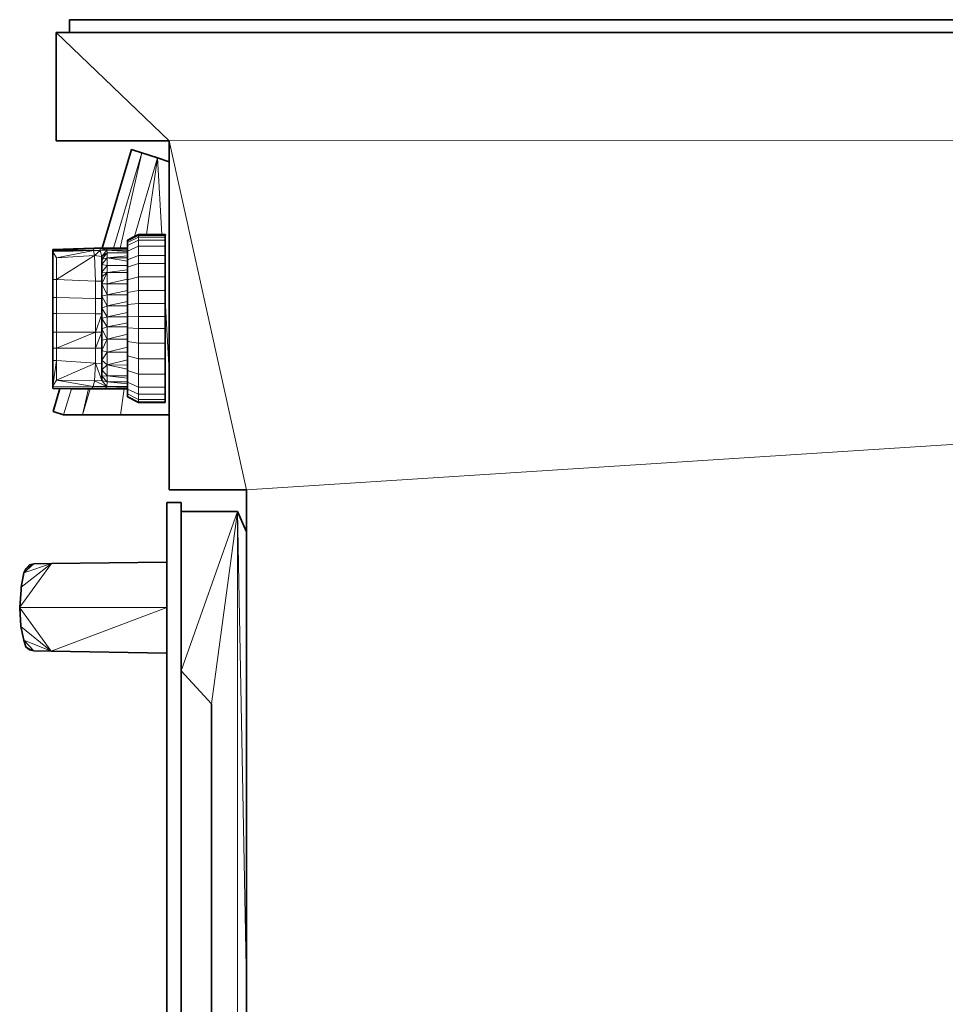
# Model space of a CAD drawing. Header units: inches. Extents: x 0 to 12.9, y 0 to 8.3.
# Tile 29 of 33: x 6.8 to 8, y 2.4 to 3.6. Entities that reach past the tile are written whole.
import ezdxf

# ---------------------------------------------------------------- set-up
doc = ezdxf.new("R2010")
doc.units = ezdxf.units.IN
doc.header["$MEASUREMENT"] = 0

# ---------------------------------------------------------------- blocks, each defined once
blk = doc.blocks.new('MODEL_1')
at = {"lineweight": 0}
for p, q in [((6.8732, 3.6199), (8.8634, 3.6199)), ((6.8732, 3.6041), (6.8732, 3.6199)), ((6.9961, 3.4706), (6.8568, 3.6041)), ((6.8568, 3.6041), (6.8732, 3.6041)), ((6.8568, 3.4706), (6.8568, 3.6041)), ((6.8568, 3.6041), (6.9961, 3.4706)), ((6.8732, 3.6041), (8.8634, 3.6041)), ((8.8634, 3.6041), (6.8732, 3.6041)), ((6.9961, 3.4706), (6.8568, 3.4706)), ((6.9961, 3.4706), (8.7774, 3.4714)), ((8.7774, 3.4714), (6.9961, 3.4706)), ((7.0914, 3.0406), (6.9961, 3.4706)), ((6.9961, 3.4706), (7.0914, 3.0406)), ((6.9961, 3.4448), (6.9961, 3.4706)), ((6.9134, 3.3384), (6.9497, 3.4599)), ((6.9497, 3.4599), (6.9626, 3.456)), ((6.9626, 3.456), (6.9275, 3.3384)), ((6.9275, 3.3384), (6.9626, 3.456)), ((6.9359, 3.3384), (6.9626, 3.456)), ((6.9626, 3.456), (6.9359, 3.3384)), ((6.9818, 3.4496), (6.9535, 3.3528)), ((6.9535, 3.3528), (6.9818, 3.4496)), ((6.9626, 3.456), (6.9818, 3.4496)), ((6.9818, 3.4496), (6.9681, 3.3553)), ((6.9681, 3.3553), (6.9818, 3.4496)), ((6.9818, 3.4496), (6.9961, 3.4448)), ((6.9869, 3.3553), (6.9818, 3.4496)), ((6.9818, 3.4496), (6.9869, 3.3553)), ((6.9961, 3.1869), (6.9961, 3.4448)), ((6.9961, 3.4448), (6.9961, 3.1869)), ((6.9449, 3.3481), (6.9584, 3.3552)), ((6.9449, 3.3471), (6.9583, 3.3541)), ((6.9583, 3.3541), (6.9449, 3.3471)), ((6.9535, 3.3528), (6.9449, 3.3483)), ((6.9583, 3.3521), (6.9449, 3.3453)), ((6.9449, 3.3453), (6.9583, 3.3521)), ((6.9449, 3.3483), (6.9449, 3.3481)), ((6.9449, 3.3417), (6.9583, 3.3482)), ((6.9583, 3.3482), (6.9449, 3.3417)), ((6.9449, 3.3481), (6.9449, 3.3471)), ((6.9449, 3.3471), (6.9449, 3.3481)), ((6.9583, 3.3553), (6.9535, 3.3528)), ((6.9681, 3.3553), (6.9583, 3.3553)), ((6.9584, 3.3552), (6.9583, 3.3541)), ((6.9583, 3.3541), (6.9584, 3.3552)), ((6.9583, 3.3541), (6.9583, 3.3521)), ((6.9583, 3.3521), (6.9583, 3.3541)), ((6.9583, 3.3541), (6.9913, 3.3541)), ((6.9913, 3.3541), (6.9583, 3.3541)), ((6.9583, 3.3521), (6.9583, 3.3482)), ((6.9583, 3.3482), (6.9583, 3.3521)), ((6.9583, 3.3521), (6.9913, 3.3521)), ((6.9913, 3.3521), (6.9583, 3.3521)), ((6.9583, 3.3482), (6.9583, 3.3409)), ((6.9583, 3.3409), (6.9583, 3.3482)), ((6.9583, 3.3482), (6.9913, 3.3482)), ((6.9913, 3.3482), (6.9583, 3.3482)), ((6.9584, 3.3552), (6.9914, 3.3552)), ((6.9869, 3.3553), (6.9681, 3.3553)), ((6.9913, 3.3553), (6.9869, 3.3553)), ((6.9914, 3.3552), (6.9913, 3.3553)), ((6.9913, 3.3541), (6.9914, 3.3552)), ((6.9914, 3.3552), (6.9913, 3.3541)), ((6.9913, 3.3521), (6.9913, 3.3541)), ((6.9913, 3.3541), (6.9913, 3.3521)), ((6.9913, 3.3482), (6.9913, 3.3521)), ((6.9913, 3.3521), (6.9913, 3.3482)), ((6.9913, 3.3409), (6.9913, 3.3482)), ((6.9913, 3.3482), (6.9913, 3.3409)), ((6.8528, 3.3357), (6.9031, 3.3375)), ((6.8528, 3.3341), (6.8528, 3.3357)), ((6.8528, 3.3357), (6.903, 3.3354)), ((6.903, 3.3354), (6.8528, 3.3357)), ((6.9031, 3.3375), (6.903, 3.3354)), ((6.903, 3.3354), (6.911, 3.3356)), ((6.911, 3.3356), (6.9041, 3.3294)), ((6.9041, 3.3294), (6.911, 3.3356)), ((6.911, 3.3356), (6.9109, 3.3375)), ((6.9109, 3.3375), (6.9195, 3.3359)), ((6.9195, 3.3359), (6.9109, 3.3375)), ((6.9109, 3.3375), (6.9191, 3.3375)), ((6.9195, 3.3359), (6.911, 3.3356)), ((6.911, 3.3356), (6.9195, 3.3359)), ((6.9131, 3.3283), (6.911, 3.3356)), ((6.911, 3.3356), (6.9131, 3.3283)), ((6.9131, 3.3283), (6.9195, 3.3359)), ((6.9195, 3.3359), (6.9131, 3.3283)), ((6.9189, 3.3384), (6.9134, 3.3384)), ((6.9275, 3.3384), (6.9189, 3.3384)), ((6.9191, 3.3375), (6.9189, 3.3384)), ((6.9189, 3.3384), (6.9275, 3.3384)), ((6.9449, 3.3378), (6.9191, 3.3375)), ((6.9195, 3.3359), (6.9191, 3.3375)), ((6.9191, 3.3375), (6.9449, 3.3375)), ((6.9191, 3.3375), (6.9195, 3.3359)), ((6.9197, 3.3327), (6.9195, 3.3359)), ((6.9195, 3.3359), (6.9449, 3.3345)), ((6.9449, 3.3345), (6.9195, 3.3359)), ((6.9195, 3.3359), (6.9449, 3.3358)), ((6.9449, 3.3358), (6.9195, 3.3359)), ((6.9195, 3.3359), (6.9197, 3.3327)), ((6.9317, 3.3384), (6.9275, 3.3384)), ((6.9275, 3.3384), (6.9317, 3.3384)), ((6.9359, 3.3384), (6.9317, 3.3384)), ((6.9317, 3.3384), (6.9359, 3.3384)), ((6.9449, 3.3384), (6.9359, 3.3384)), ((6.9359, 3.3384), (6.9449, 3.3384)), ((6.9449, 3.3471), (6.9449, 3.3453)), ((6.9449, 3.3453), (6.9449, 3.3471)), ((6.9449, 3.3453), (6.9449, 3.3417)), ((6.9449, 3.3417), (6.9449, 3.3453)), ((6.9449, 3.3417), (6.9449, 3.3384)), ((6.9449, 3.3384), (6.9449, 3.3417)), ((6.9449, 3.3348), (6.9583, 3.3409)), ((6.9583, 3.3409), (6.9449, 3.3348)), ((6.9449, 3.3384), (6.9449, 3.3378)), ((6.9449, 3.3378), (6.9449, 3.3384)), ((6.9449, 3.3375), (6.9449, 3.3378)), ((6.9449, 3.3375), (6.9449, 3.3358)), ((6.9449, 3.3358), (6.9449, 3.3375)), ((6.9449, 3.3358), (6.9449, 3.3348)), ((6.9449, 3.3348), (6.9449, 3.3358)), ((6.9583, 3.3409), (6.9583, 3.3295)), ((6.9583, 3.3295), (6.9583, 3.3409)), ((6.9583, 3.3409), (6.9913, 3.3409)), ((6.9913, 3.3409), (6.9583, 3.3409)), ((6.9913, 3.3295), (6.9913, 3.3409)), ((6.9913, 3.3409), (6.9913, 3.3295)), ((6.903, 3.3354), (6.8528, 3.3341)), ((6.8528, 3.3341), (6.903, 3.3354)), ((6.8528, 3.2999), (6.8528, 3.3341)), ((6.8528, 3.3341), (6.8574, 3.3266)), ((6.8574, 3.3266), (6.8528, 3.3341)), ((6.8574, 3.3266), (6.903, 3.3354)), ((6.903, 3.3354), (6.8574, 3.3266)), ((6.8574, 3.2999), (6.9041, 3.3294)), ((6.9041, 3.3294), (6.8574, 3.2999)), ((6.8574, 3.3266), (6.9041, 3.3294)), ((6.9041, 3.3294), (6.8574, 3.3266)), ((6.8574, 3.2999), (6.8574, 3.3266)), ((6.8574, 3.3266), (6.8574, 3.2999)), ((6.903, 3.3354), (6.9041, 3.3294)), ((6.9041, 3.3294), (6.903, 3.3354)), ((6.9041, 3.3294), (6.9055, 3.2978)), ((6.9055, 3.2978), (6.9041, 3.3294)), ((6.9041, 3.3294), (6.9131, 3.3283)), ((6.9131, 3.3283), (6.9041, 3.3294)), ((6.9131, 3.3283), (6.9197, 3.3327)), ((6.9197, 3.3327), (6.9131, 3.3245)), ((6.9197, 3.3327), (6.9131, 3.3283)), ((6.9131, 3.3245), (6.9197, 3.3327)), ((6.9131, 3.3283), (6.9131, 3.3245)), ((6.9131, 3.3245), (6.9131, 3.3283)), ((6.9131, 3.3245), (6.9197, 3.3265)), ((6.9197, 3.3265), (6.9131, 3.3183)), ((6.9131, 3.3183), (6.9197, 3.3265)), ((6.9197, 3.3265), (6.9131, 3.3245)), ((6.9131, 3.3245), (6.9131, 3.3183)), ((6.9131, 3.3183), (6.9131, 3.3245)), ((6.9197, 3.3265), (6.9197, 3.3327)), ((6.9197, 3.3327), (6.9449, 3.3326)), ((6.9449, 3.3326), (6.9197, 3.3327)), ((6.9197, 3.3327), (6.9197, 3.3265)), ((6.9197, 3.3265), (6.9449, 3.3289)), ((6.9449, 3.3289), (6.9197, 3.3265)), ((6.9197, 3.3169), (6.9197, 3.3265)), ((6.9197, 3.3265), (6.9449, 3.3226)), ((6.9449, 3.3226), (6.9197, 3.3265)), ((6.9197, 3.3265), (6.9449, 3.3264)), ((6.9449, 3.3264), (6.9197, 3.3265)), ((6.9197, 3.3265), (6.9197, 3.3169)), ((6.9449, 3.3348), (6.9449, 3.3345)), ((6.9449, 3.3345), (6.9449, 3.3348)), ((6.9449, 3.3345), (6.9449, 3.3326)), ((6.9449, 3.3326), (6.9449, 3.3345)), ((6.9449, 3.3326), (6.9449, 3.3289)), ((6.9449, 3.3289), (6.9449, 3.3326)), ((6.9449, 3.3242), (6.9583, 3.3295)), ((6.9583, 3.3295), (6.9449, 3.3242)), ((6.9449, 3.3289), (6.9449, 3.3264)), ((6.9449, 3.3264), (6.9449, 3.3289)), ((6.9449, 3.3264), (6.9449, 3.3242)), ((6.9449, 3.3242), (6.9449, 3.3264)), ((6.9449, 3.3242), (6.9449, 3.3226)), ((6.9449, 3.3226), (6.9449, 3.3242)), ((6.9583, 3.3295), (6.9583, 3.3197)), ((6.9583, 3.3197), (6.9583, 3.3295)), ((6.9583, 3.3295), (6.9913, 3.3295)), ((6.9913, 3.3295), (6.9583, 3.3295)), ((6.9913, 3.3197), (6.9913, 3.3295)), ((6.9913, 3.3295), (6.9913, 3.3197)), ((6.9131, 3.3183), (6.9131, 3.3088)), ((6.9131, 3.3088), (6.9131, 3.3183)), ((6.9131, 3.3183), (6.9197, 3.3169)), ((6.9197, 3.3169), (6.9131, 3.3183)), ((6.9197, 3.3169), (6.9131, 3.3088)), ((6.9131, 3.3088), (6.9197, 3.3169)), ((6.9197, 3.3084), (6.9197, 3.3169)), ((6.9197, 3.3169), (6.9449, 3.3169)), ((6.9449, 3.3169), (6.9197, 3.3169)), ((6.9197, 3.3169), (6.9197, 3.3084)), ((6.9197, 3.3084), (6.9449, 3.3117)), ((6.9449, 3.3117), (6.9197, 3.3084)), ((6.9449, 3.3226), (6.9449, 3.3212)), ((6.9449, 3.3212), (6.9449, 3.3226)), ((6.9449, 3.3212), (6.9449, 3.3196)), ((6.9449, 3.3196), (6.9449, 3.3212)), ((6.9449, 3.3151), (6.9583, 3.3197)), ((6.9583, 3.3197), (6.9449, 3.3151)), ((6.9449, 3.3196), (6.9449, 3.3169)), ((6.9449, 3.3169), (6.9449, 3.3196)), ((6.9449, 3.3169), (6.9449, 3.3151)), ((6.9449, 3.3151), (6.9449, 3.3169)), ((6.9449, 3.3151), (6.9449, 3.3117)), ((6.9449, 3.3117), (6.9449, 3.3151)), ((6.9449, 3.3117), (6.9449, 3.3085)), ((6.9449, 3.3085), (6.9449, 3.3117)), ((6.9583, 3.303), (6.9583, 3.3197)), ((6.9583, 3.3197), (6.9913, 3.3197)), ((6.9583, 3.3197), (6.9583, 3.303)), ((6.9913, 3.3197), (6.9583, 3.3197)), ((6.9913, 3.303), (6.9913, 3.3197)), ((6.9913, 3.3197), (6.9913, 3.303)), ((6.8574, 3.2999), (6.8528, 3.2999)), ((6.8528, 3.2777), (6.8528, 3.2999)), ((6.8528, 3.2999), (6.8574, 3.2999)), ((6.8574, 3.2777), (6.8574, 3.2999)), ((6.8574, 3.2999), (6.9055, 3.2978)), ((6.9055, 3.2978), (6.8574, 3.2999)), ((6.8574, 3.2999), (6.8574, 3.2777)), ((6.9131, 3.3088), (6.9131, 3.3032)), ((6.9197, 3.3084), (6.9131, 3.3088)), ((6.9131, 3.2947), (6.9197, 3.3084)), ((6.9131, 3.3032), (6.9197, 3.3084)), ((6.9197, 3.3084), (6.9131, 3.2947)), ((6.9131, 3.3032), (6.9131, 3.2978)), ((6.9131, 3.2978), (6.9131, 3.3032)), ((6.9197, 3.3084), (6.9449, 3.3085)), ((6.9449, 3.3085), (6.9197, 3.3084)), ((6.9197, 3.2946), (6.9197, 3.3084)), ((6.9197, 3.3084), (6.9197, 3.2946)), ((6.9197, 3.2946), (6.9449, 3.3002)), ((6.9449, 3.3002), (6.9197, 3.2946)), ((6.9449, 3.3085), (6.9449, 3.3002)), ((6.9449, 3.3002), (6.9449, 3.3085)), ((6.9449, 3.2995), (6.9583, 3.303)), ((6.9583, 3.303), (6.9449, 3.2995)), ((6.9449, 3.3002), (6.9449, 3.2995)), ((6.9449, 3.2995), (6.9449, 3.3002)), ((6.9449, 3.2995), (6.9449, 3.2946)), ((6.9449, 3.2946), (6.9449, 3.2995)), ((6.9583, 3.2864), (6.9583, 3.303)), ((6.9583, 3.303), (6.9913, 3.303)), ((6.9913, 3.303), (6.9583, 3.303)), ((6.9583, 3.303), (6.9583, 3.2864)), ((6.9913, 3.2864), (6.9913, 3.303)), ((6.9913, 3.303), (6.9913, 3.2864)), ((6.9055, 3.2978), (6.9055, 3.2765)), ((6.9131, 3.2978), (6.9055, 3.2978)), ((6.9055, 3.2765), (6.9055, 3.2978)), ((6.9055, 3.2978), (6.9131, 3.2978)), ((6.9131, 3.2978), (6.9131, 3.2947)), ((6.9131, 3.2947), (6.9131, 3.2978)), ((6.9131, 3.2947), (6.9131, 3.2793)), ((6.9131, 3.2793), (6.9131, 3.2947)), ((6.9131, 3.2947), (6.9197, 3.2808)), ((6.9197, 3.2946), (6.9131, 3.2947)), ((6.9197, 3.2808), (6.9131, 3.2947)), ((6.9131, 3.2947), (6.9197, 3.2946)), ((6.9197, 3.2808), (6.9197, 3.2946)), ((6.9197, 3.2946), (6.9449, 3.2946)), ((6.9449, 3.2946), (6.9197, 3.2946)), ((6.9197, 3.2946), (6.9197, 3.2808)), ((6.9449, 3.2946), (6.9449, 3.2863)), ((6.9449, 3.2863), (6.9449, 3.2946)), ((6.8528, 3.2578), (6.8528, 3.2777)), ((6.8528, 3.2777), (6.8574, 3.2777)), ((6.8574, 3.2777), (6.8528, 3.2777)), ((6.8574, 3.2777), (6.8574, 3.2578)), ((6.8574, 3.2578), (6.8574, 3.2777)), ((6.8574, 3.2777), (6.9055, 3.2765)), ((6.9055, 3.2765), (6.8574, 3.2777)), ((6.9055, 3.2765), (6.9055, 3.2577)), ((6.9131, 3.2765), (6.9055, 3.2765)), ((6.9055, 3.2577), (6.9055, 3.2765)), ((6.9055, 3.2765), (6.9131, 3.2765)), ((6.9197, 3.2808), (6.9131, 3.2793)), ((6.9131, 3.2793), (6.9197, 3.2808)), ((6.9131, 3.2793), (6.9131, 3.2765)), ((6.9197, 3.2673), (6.9131, 3.2793)), ((6.9131, 3.2793), (6.9197, 3.2673)), ((6.9131, 3.2765), (6.9131, 3.2793)), ((6.9131, 3.2765), (6.9131, 3.2646)), ((6.9131, 3.2646), (6.9131, 3.2765)), ((6.9197, 3.2808), (6.9449, 3.2863)), ((6.9449, 3.2863), (6.9197, 3.2808)), ((6.9197, 3.2808), (6.9197, 3.2673)), ((6.9197, 3.2673), (6.9197, 3.2808)), ((6.9197, 3.2808), (6.9449, 3.2808)), ((6.9449, 3.2808), (6.9197, 3.2808)), ((6.9449, 3.284), (6.9583, 3.2864)), ((6.9583, 3.2864), (6.9449, 3.284)), ((6.9449, 3.2863), (6.9449, 3.284)), ((6.9449, 3.284), (6.9449, 3.2863)), ((6.9449, 3.284), (6.9449, 3.2808)), ((6.9449, 3.2808), (6.9449, 3.284)), ((6.9449, 3.2808), (6.9449, 3.2727)), ((6.9449, 3.2727), (6.9449, 3.2808)), ((6.9913, 3.2864), (6.9583, 3.2864)), ((6.9583, 3.2864), (6.9583, 3.2702)), ((6.9583, 3.2702), (6.9583, 3.2864)), ((6.9583, 3.2864), (6.9913, 3.2864)), ((6.9913, 3.2756), (6.9913, 3.2864)), ((6.9913, 3.2864), (6.9913, 3.2756)), ((6.9913, 3.2749), (6.9913, 3.2756)), ((6.9913, 3.2756), (6.9913, 3.2749)), ((6.9961, 3.1869), (6.9913, 3.2749)), ((6.9913, 3.2702), (6.9913, 3.2749)), ((6.9913, 3.2749), (6.9961, 3.1869)), ((6.9913, 3.2749), (6.9913, 3.2702)), ((6.9131, 3.2646), (6.9197, 3.2673)), ((6.9197, 3.2673), (6.9131, 3.2646)), ((6.9131, 3.2577), (6.9131, 3.2646)), ((6.9131, 3.2646), (6.9197, 3.2538)), ((6.9131, 3.2646), (6.9131, 3.2577)), ((6.9197, 3.2538), (6.9131, 3.2646)), ((6.9449, 3.2727), (6.9197, 3.2673)), ((6.9197, 3.2673), (6.9449, 3.2727)), ((6.9449, 3.2673), (6.9197, 3.2673)), ((6.9197, 3.2673), (6.9449, 3.2673)), ((6.9197, 3.2538), (6.9197, 3.2673)), ((6.9197, 3.2673), (6.9197, 3.2538)), ((6.9449, 3.2727), (6.9449, 3.2689)), ((6.9449, 3.2689), (6.9449, 3.2727)), ((6.9449, 3.2689), (6.9583, 3.2702)), ((6.9583, 3.2702), (6.9449, 3.2689)), ((6.9449, 3.2689), (6.9449, 3.2673)), ((6.9449, 3.2673), (6.9449, 3.2689)), ((6.9449, 3.2673), (6.9449, 3.2591)), ((6.9449, 3.2591), (6.9449, 3.2673)), ((6.9583, 3.2541), (6.9583, 3.2702)), ((6.9583, 3.2702), (6.9913, 3.2702)), ((6.9583, 3.2702), (6.9583, 3.2541)), ((6.9913, 3.2702), (6.9583, 3.2702)), ((6.9913, 3.2541), (6.9913, 3.2702)), ((6.9913, 3.2702), (6.9913, 3.2541)), ((6.8574, 3.2578), (6.8528, 3.2578)), ((6.8528, 3.235), (6.8528, 3.2578)), ((6.8528, 3.2578), (6.8574, 3.2578)), ((6.8574, 3.2578), (6.8574, 3.235)), ((6.8574, 3.235), (6.8574, 3.2578)), ((6.8574, 3.2578), (6.9055, 3.2577)), ((6.9055, 3.2577), (6.8574, 3.2578)), ((6.9055, 3.2577), (6.9055, 3.235)), ((6.9055, 3.235), (6.9055, 3.2577)), ((6.9055, 3.2577), (6.9131, 3.2577)), ((6.9131, 3.2577), (6.9055, 3.2577)), ((6.9131, 3.2573), (6.9055, 3.235)), ((6.9055, 3.235), (6.9131, 3.2573)), ((6.9131, 3.2577), (6.9131, 3.2573)), ((6.9131, 3.2573), (6.9131, 3.2577)), ((6.9131, 3.2517), (6.9131, 3.2573)), ((6.9131, 3.2573), (6.9131, 3.2517)), ((6.9197, 3.2538), (6.9131, 3.2517)), ((6.9131, 3.2517), (6.9197, 3.2538)), ((6.9131, 3.2391), (6.9131, 3.2517)), ((6.9131, 3.2517), (6.9197, 3.2414)), ((6.9197, 3.2414), (6.9131, 3.2517)), ((6.9131, 3.2517), (6.9131, 3.2391)), ((6.9449, 3.2591), (6.9197, 3.2538)), ((6.9197, 3.2538), (6.9449, 3.2591)), ((6.9449, 3.2538), (6.9197, 3.2538)), ((6.9197, 3.2538), (6.9449, 3.2538)), ((6.9197, 3.2414), (6.9197, 3.2538)), ((6.9197, 3.2538), (6.9197, 3.2414)), ((6.9449, 3.2591), (6.9449, 3.254)), ((6.9449, 3.254), (6.9449, 3.2591)), ((6.9449, 3.254), (6.9583, 3.2541)), ((6.9583, 3.2541), (6.9449, 3.254)), ((6.9449, 3.254), (6.9449, 3.2538)), ((6.9449, 3.2538), (6.9449, 3.254)), ((6.9449, 3.2538), (6.9449, 3.2463)), ((6.9449, 3.2463), (6.9449, 3.2538)), ((6.9583, 3.2393), (6.9583, 3.2541)), ((6.9583, 3.2541), (6.9913, 3.2541)), ((6.9913, 3.2541), (6.9583, 3.2541)), ((6.9583, 3.2541), (6.9583, 3.2393)), ((6.9913, 3.2518), (6.9913, 3.2541)), ((6.9913, 3.2541), (6.9913, 3.2518)), ((6.9913, 3.2393), (6.9913, 3.2518)), ((6.9913, 3.2518), (6.9913, 3.2393)), ((6.9131, 3.2391), (6.9197, 3.2414)), ((6.9197, 3.2414), (6.9131, 3.2391)), ((6.9197, 3.2264), (6.9131, 3.2391)), ((6.9131, 3.2391), (6.9197, 3.2264)), ((6.9131, 3.235), (6.9131, 3.2391)), ((6.9131, 3.2391), (6.9131, 3.235)), ((6.9449, 3.2463), (6.9197, 3.2414)), ((6.9197, 3.2414), (6.9449, 3.2463)), ((6.9197, 3.2264), (6.9197, 3.2414)), ((6.9197, 3.2414), (6.9449, 3.2414)), ((6.9197, 3.2414), (6.9197, 3.2264)), ((6.9449, 3.2414), (6.9197, 3.2414)), ((6.9449, 3.2463), (6.9449, 3.2414)), ((6.9449, 3.2414), (6.9449, 3.2463)), ((6.9449, 3.2414), (6.9449, 3.2402)), ((6.9449, 3.2402), (6.9449, 3.2414)), ((6.9449, 3.2402), (6.9449, 3.2323)), ((6.9449, 3.2323), (6.9449, 3.2402)), ((6.9449, 3.2402), (6.9583, 3.2393)), ((6.9583, 3.2393), (6.9449, 3.2402)), ((6.9913, 3.2393), (6.9583, 3.2393)), ((6.9583, 3.2214), (6.9583, 3.2393)), ((6.9583, 3.2393), (6.9913, 3.2393)), ((6.9583, 3.2393), (6.9583, 3.2214)), ((6.9913, 3.2214), (6.9913, 3.2393)), ((6.9913, 3.2393), (6.9913, 3.2214)), ((6.8574, 3.235), (6.8528, 3.235)), ((6.8528, 3.2154), (6.8528, 3.235)), ((6.8528, 3.235), (6.8574, 3.235)), ((6.9055, 3.235), (6.8574, 3.235)), ((6.8574, 3.235), (6.9055, 3.235)), ((6.9055, 3.235), (6.8574, 3.2154)), ((6.8574, 3.2154), (6.8574, 3.235)), ((6.8574, 3.2154), (6.9055, 3.235)), ((6.8574, 3.235), (6.8574, 3.2154)), ((6.9055, 3.235), (6.9055, 3.2153)), ((6.9055, 3.2153), (6.9131, 3.235)), ((6.9055, 3.2153), (6.9055, 3.235)), ((6.9055, 3.235), (6.9131, 3.235)), ((6.9131, 3.235), (6.9055, 3.2153)), ((6.9131, 3.235), (6.9055, 3.235)), ((6.9131, 3.235), (6.9131, 3.2251)), ((6.9131, 3.2251), (6.9131, 3.235)), ((6.9131, 3.2122), (6.9197, 3.2264)), ((6.9197, 3.2264), (6.9131, 3.2251)), ((6.9131, 3.2251), (6.9197, 3.2264)), ((6.9197, 3.2264), (6.9131, 3.2122)), ((6.9197, 3.2264), (6.9449, 3.2323)), ((6.9449, 3.2323), (6.9197, 3.2264)), ((6.9197, 3.2103), (6.9197, 3.2264)), ((6.9197, 3.2264), (6.9449, 3.2263)), ((6.9449, 3.2263), (6.9197, 3.2264)), ((6.9197, 3.2264), (6.9197, 3.2103)), ((6.9449, 3.2323), (6.9449, 3.2263)), ((6.9449, 3.2263), (6.9449, 3.2323)), ((6.9449, 3.2263), (6.9449, 3.2234)), ((6.9449, 3.2234), (6.9449, 3.2263)), ((6.8574, 3.2154), (6.8528, 3.2154)), ((6.8528, 3.2154), (6.8574, 3.2154)), ((6.8528, 3.1999), (6.8528, 3.2154)), ((6.9055, 3.2153), (6.8574, 3.2154)), ((6.8574, 3.2154), (6.8574, 3.1999)), ((6.8574, 3.1999), (6.8574, 3.2154)), ((6.8574, 3.2154), (6.9055, 3.2153)), ((6.9055, 3.2153), (6.9053, 3.1967)), ((6.9053, 3.1967), (6.9055, 3.2153)), ((6.9055, 3.2153), (6.9131, 3.2153)), ((6.9131, 3.2153), (6.9055, 3.2153)), ((6.9131, 3.2251), (6.9131, 3.2153)), ((6.9131, 3.2153), (6.9131, 3.2251)), ((6.9131, 3.2153), (6.9131, 3.2122)), ((6.9131, 3.2122), (6.9131, 3.2153)), ((6.9197, 3.2103), (6.9449, 3.2166)), ((6.9449, 3.2166), (6.9197, 3.2103)), ((6.9449, 3.2234), (6.9449, 3.2166)), ((6.9449, 3.2166), (6.9449, 3.2234)), ((6.9449, 3.2234), (6.9583, 3.2214)), ((6.9583, 3.2214), (6.9449, 3.2234)), ((6.9449, 3.2166), (6.9449, 3.2103)), ((6.9449, 3.2103), (6.9449, 3.2166)), ((6.9583, 3.2022), (6.9583, 3.2214)), ((6.9583, 3.2214), (6.9913, 3.2214)), ((6.9913, 3.2214), (6.9583, 3.2214)), ((6.9583, 3.2214), (6.9583, 3.2022)), ((6.9913, 3.2022), (6.9913, 3.2214)), ((6.9913, 3.2214), (6.9913, 3.2022)), ((6.9131, 3.2122), (6.9131, 3.2003)), ((6.9131, 3.2003), (6.9131, 3.2122)), ((6.9131, 3.2122), (6.9197, 3.2103)), ((6.9197, 3.2103), (6.9131, 3.2122)), ((6.9197, 3.2103), (6.9131, 3.2003)), ((6.9131, 3.2003), (6.9197, 3.2103)), ((6.9197, 3.2103), (6.9197, 3.1947)), ((6.9197, 3.1947), (6.9197, 3.2103)), ((6.9197, 3.2103), (6.9449, 3.2103)), ((6.9449, 3.2103), (6.9197, 3.2103)), ((6.9449, 3.2103), (6.9449, 3.2056)), ((6.9449, 3.2056), (6.9449, 3.2103)), ((6.9449, 3.2056), (6.9449, 3.2009)), ((6.9449, 3.2009), (6.9449, 3.2056)), ((6.9449, 3.2056), (6.9583, 3.2022)), ((6.9583, 3.2022), (6.9449, 3.2056)), ((6.9583, 3.1831), (6.9583, 3.2022)), ((6.9583, 3.2022), (6.9913, 3.2022)), ((6.9913, 3.2022), (6.9583, 3.2022)), ((6.9583, 3.2022), (6.9583, 3.1831)), ((6.9913, 3.1831), (6.9913, 3.2022)), ((6.9913, 3.2022), (6.9913, 3.1831)), ((6.8574, 3.1999), (6.8528, 3.1999)), ((6.8528, 3.1684), (6.8574, 3.1999)), ((6.8528, 3.1999), (6.8574, 3.1999)), ((6.8574, 3.1999), (6.8528, 3.1684)), ((6.8528, 3.1684), (6.8528, 3.1999)), ((6.9053, 3.1967), (6.8574, 3.1999)), ((6.8574, 3.1999), (6.9053, 3.1967)), ((6.8574, 3.176), (6.8574, 3.1999)), ((6.8574, 3.1999), (6.8574, 3.176)), ((6.9053, 3.1967), (6.8574, 3.176)), ((6.8574, 3.176), (6.9053, 3.1967)), ((6.9053, 3.1967), (6.904, 3.1751)), ((6.904, 3.1751), (6.9053, 3.1967)), ((6.9131, 3.1965), (6.9053, 3.1967)), ((6.9053, 3.1967), (6.9131, 3.1965)), ((6.9131, 3.1753), (6.9053, 3.1967)), ((6.9053, 3.1967), (6.9131, 3.1753)), ((6.9131, 3.2003), (6.9131, 3.1965)), ((6.9197, 3.1947), (6.9131, 3.2003)), ((6.9131, 3.2003), (6.9197, 3.1947)), ((6.9131, 3.1965), (6.9131, 3.2003)), ((6.9131, 3.1965), (6.9131, 3.1885)), ((6.9131, 3.1885), (6.9131, 3.1965)), ((6.9131, 3.1885), (6.9197, 3.1947)), ((6.9197, 3.1947), (6.9131, 3.1885)), ((6.9197, 3.1947), (6.9449, 3.2009)), ((6.9449, 3.2009), (6.9197, 3.1947)), ((6.9197, 3.1813), (6.9197, 3.1947)), ((6.9197, 3.1947), (6.9449, 3.1893)), ((6.9449, 3.1893), (6.9197, 3.1947)), ((6.9197, 3.1947), (6.9449, 3.1945)), ((6.9197, 3.1947), (6.9197, 3.1813)), ((6.9449, 3.1945), (6.9197, 3.1947)), ((6.9449, 3.2009), (6.9449, 3.1945)), ((6.9449, 3.1945), (6.9449, 3.2009)), ((6.9449, 3.1945), (6.9449, 3.1893)), ((6.9449, 3.1893), (6.9449, 3.1945)), ((6.9197, 3.1813), (6.9131, 3.1885)), ((6.9131, 3.1885), (6.9131, 3.1808)), ((6.9131, 3.1808), (6.9131, 3.1885)), ((6.9131, 3.1885), (6.9197, 3.1813)), ((6.9131, 3.1808), (6.9197, 3.1813)), ((6.9197, 3.1813), (6.9131, 3.1808)), ((6.9197, 3.1736), (6.9131, 3.1808)), ((6.9131, 3.1808), (6.9131, 3.1753)), ((6.9131, 3.1808), (6.9197, 3.1736)), ((6.9131, 3.1753), (6.9131, 3.1808)), ((6.9197, 3.1736), (6.9197, 3.1813)), ((6.9197, 3.1813), (6.9449, 3.1783)), ((6.9449, 3.1783), (6.9197, 3.1813)), ((6.9197, 3.1813), (6.9449, 3.1812)), ((6.9449, 3.1812), (6.9197, 3.1813)), ((6.9197, 3.1813), (6.9197, 3.1736)), ((6.9449, 3.1893), (6.9449, 3.1877)), ((6.9449, 3.1877), (6.9449, 3.1893)), ((6.9449, 3.1877), (6.9449, 3.1812)), ((6.9449, 3.1812), (6.9449, 3.1877)), ((6.9449, 3.1877), (6.9583, 3.1831)), ((6.9583, 3.1831), (6.9449, 3.1877)), ((6.9449, 3.1812), (6.9449, 3.1783)), ((6.9449, 3.1783), (6.9449, 3.1812)), ((6.9449, 3.1783), (6.9449, 3.1737)), ((6.9449, 3.1737), (6.9449, 3.1783)), ((6.9583, 3.1674), (6.9583, 3.1831)), ((6.9583, 3.1831), (6.9913, 3.1831)), ((6.9913, 3.1831), (6.9583, 3.1831)), ((6.9583, 3.1831), (6.9583, 3.1674)), ((6.9913, 3.1674), (6.9913, 3.1831)), ((6.9913, 3.1831), (6.9913, 3.1674)), ((6.9961, 3.1333), (6.9961, 3.1869)), ((6.9961, 3.1869), (6.9961, 3.1333)), ((6.8574, 3.176), (6.8528, 3.1684)), ((6.8528, 3.1684), (6.8574, 3.176)), ((6.8528, 3.1663), (6.8528, 3.1684)), ((6.8528, 3.1684), (6.9026, 3.1682)), ((6.9026, 3.1682), (6.8528, 3.1684)), ((6.901, 3.1661), (6.8528, 3.1663)), ((6.8966, 3.1652), (6.8528, 3.1663)), ((6.8528, 3.1663), (6.901, 3.1661)), ((6.8528, 3.1654), (6.8528, 3.1663)), ((6.8528, 3.1663), (6.8966, 3.1652)), ((6.904, 3.1751), (6.8574, 3.176)), ((6.8574, 3.176), (6.904, 3.1751)), ((6.9026, 3.1682), (6.8574, 3.176)), ((6.8574, 3.176), (6.9026, 3.1682)), ((6.9004, 3.1652), (6.901, 3.1661)), ((6.901, 3.1661), (6.9004, 3.1652)), ((6.9026, 3.1682), (6.901, 3.1661)), ((6.901, 3.1661), (6.9026, 3.1682)), ((6.9176, 3.166), (6.901, 3.1661)), ((6.901, 3.1661), (6.9176, 3.166)), ((6.9026, 3.1682), (6.904, 3.1751)), ((6.904, 3.1751), (6.9026, 3.1682)), ((6.9026, 3.1682), (6.9192, 3.1681)), ((6.9192, 3.1681), (6.9026, 3.1682)), ((6.9131, 3.1753), (6.904, 3.1751)), ((6.904, 3.1751), (6.9131, 3.1753)), ((6.904, 3.1751), (6.9192, 3.1681)), ((6.9192, 3.1681), (6.904, 3.1751)), ((6.9192, 3.1681), (6.9131, 3.1753)), ((6.9131, 3.1753), (6.9197, 3.1736)), ((6.9197, 3.1736), (6.9131, 3.1753)), ((6.9131, 3.1753), (6.9192, 3.1681)), ((6.9192, 3.1681), (6.9176, 3.166)), ((6.9176, 3.166), (6.9192, 3.1681)), ((6.9449, 3.167), (6.9176, 3.166)), ((6.9176, 3.166), (6.9449, 3.167)), ((6.9176, 3.166), (6.9179, 3.1651)), ((6.9179, 3.1651), (6.9176, 3.166)), ((6.9176, 3.166), (6.9449, 3.1656)), ((6.9449, 3.1659), (6.9176, 3.166)), ((6.9192, 3.1681), (6.9197, 3.1736)), ((6.9197, 3.1736), (6.9192, 3.1681)), ((6.9192, 3.1681), (6.9449, 3.1682)), ((6.9449, 3.1682), (6.9192, 3.1681)), ((6.9197, 3.1736), (6.9449, 3.1737)), ((6.9449, 3.1737), (6.9197, 3.1736)), ((6.9197, 3.1736), (6.9449, 3.1715)), ((6.9449, 3.1715), (6.9197, 3.1736)), ((6.9449, 3.1737), (6.9449, 3.1732)), ((6.9449, 3.1732), (6.9449, 3.1737)), ((6.9449, 3.1732), (6.9449, 3.1715)), ((6.9449, 3.1715), (6.9449, 3.1732)), ((6.9449, 3.1732), (6.9583, 3.1674)), ((6.9583, 3.1674), (6.9449, 3.1732)), ((6.9449, 3.1715), (6.9449, 3.1682)), ((6.9449, 3.1682), (6.9449, 3.1715)), ((6.9449, 3.1682), (6.9449, 3.167)), ((6.9449, 3.167), (6.9449, 3.1682)), ((6.9449, 3.167), (6.9449, 3.1659)), ((6.9449, 3.1659), (6.9449, 3.167)), ((6.9449, 3.1656), (6.9449, 3.1659)), ((6.9583, 3.1585), (6.9583, 3.1674)), ((6.9583, 3.1674), (6.9913, 3.1674)), ((6.9913, 3.1674), (6.9583, 3.1674)), ((6.9583, 3.1674), (6.9583, 3.1585)), ((6.9913, 3.1585), (6.9913, 3.1674)), ((6.9913, 3.1674), (6.9913, 3.1585)), ((6.8616, 3.1654), (6.8528, 3.1654)), ((6.8532, 3.1371), (6.8616, 3.1654)), ((6.8616, 3.1654), (6.8757, 3.1653)), ((6.8757, 3.1653), (6.8616, 3.1654)), ((6.8757, 3.1653), (6.8661, 3.1333)), ((6.8661, 3.1333), (6.8757, 3.1653)), ((6.8757, 3.1653), (6.8966, 3.1652)), ((6.8966, 3.1652), (6.8757, 3.1653)), ((6.8894, 3.1333), (6.8987, 3.1652)), ((6.8987, 3.1652), (6.8894, 3.1333)), ((6.8894, 3.1333), (6.8966, 3.1652)), ((6.8966, 3.1652), (6.8894, 3.1333)), ((6.8966, 3.1652), (6.8987, 3.1652)), ((6.8987, 3.1652), (6.8966, 3.1652)), ((6.8987, 3.1652), (6.9004, 3.1652)), ((6.9004, 3.1652), (6.8987, 3.1652)), ((6.9004, 3.1652), (6.9179, 3.1651)), ((6.9179, 3.1651), (6.9004, 3.1652)), ((6.9179, 3.1651), (6.9406, 3.1651)), ((6.9406, 3.1651), (6.9179, 3.1651)), ((6.9406, 3.1651), (6.936, 3.1333)), ((6.936, 3.1333), (6.9406, 3.1651)), ((6.9406, 3.1651), (6.9449, 3.1651)), ((6.9449, 3.1651), (6.9406, 3.1651)), ((6.9449, 3.1656), (6.9449, 3.1651)), ((6.9449, 3.1651), (6.9449, 3.1656)), ((6.9449, 3.1651), (6.9449, 3.1649)), ((6.9449, 3.1649), (6.9449, 3.1651)), ((6.9449, 3.1649), (6.9449, 3.1588)), ((6.9449, 3.1588), (6.9449, 3.1649)), ((6.9449, 3.1649), (6.9583, 3.1585)), ((6.9583, 3.1585), (6.9449, 3.1649)), ((6.9449, 3.1588), (6.9449, 3.1561)), ((6.9449, 3.1561), (6.9449, 3.1588)), ((6.9449, 3.1588), (6.9583, 3.152)), ((6.9583, 3.152), (6.9449, 3.1588)), ((6.9449, 3.1561), (6.9449, 3.1553)), ((6.9449, 3.1553), (6.9449, 3.1561)), ((6.9449, 3.1561), (6.9583, 3.1491)), ((6.9583, 3.1491), (6.9449, 3.1561)), ((6.9449, 3.1553), (6.9583, 3.1482)), ((6.9583, 3.1482), (6.9449, 3.1553)), ((6.9583, 3.152), (6.9583, 3.1585)), ((6.9583, 3.1585), (6.9913, 3.1585)), ((6.9913, 3.1585), (6.9583, 3.1585)), ((6.9583, 3.1585), (6.9583, 3.152)), ((6.9913, 3.152), (6.9913, 3.1585)), ((6.9913, 3.1585), (6.9913, 3.152)), ((6.9583, 3.1491), (6.9583, 3.152)), ((6.9583, 3.152), (6.9913, 3.152)), ((6.9913, 3.152), (6.9583, 3.152)), ((6.9583, 3.152), (6.9583, 3.1491)), ((6.9583, 3.1482), (6.9583, 3.1491)), ((6.9583, 3.1491), (6.9913, 3.1491)), ((6.9913, 3.1491), (6.9583, 3.1491)), ((6.9583, 3.1491), (6.9583, 3.1482)), ((6.9583, 3.1482), (6.9913, 3.1482)), ((6.9913, 3.1482), (6.9583, 3.1482)), ((6.9913, 3.1491), (6.9913, 3.152)), ((6.9913, 3.152), (6.9913, 3.1491)), ((6.9913, 3.1482), (6.9913, 3.1491)), ((6.9913, 3.1491), (6.9913, 3.1482)), ((7.0914, 3.0406), (8.7774, 3.1492)), ((8.7774, 3.1492), (7.0914, 3.0406)), ((6.8661, 3.1333), (6.8532, 3.1371)), ((6.8894, 3.1333), (6.8661, 3.1333)), ((6.936, 3.1333), (6.8894, 3.1333)), ((6.9961, 3.1333), (6.936, 3.1333)), ((6.9961, 3.0406), (6.9961, 3.1333)), ((7.0914, 3.0406), (6.9961, 3.0406)), ((7.0914, 2.9889), (7.0914, 3.0406)), ((6.993, 2.9518), (6.993, 3.0252)), ((6.993, 3.0252), (7.011, 3.0252)), ((7.011, 3.0252), (7.011, 3.014)), ((7.011, 3.014), (7.011, 2.8178)), ((7.011, 3.014), (7.0804, 3.014)), ((7.0804, 3.014), (7.011, 2.8178)), ((7.011, 2.8178), (7.011, 3.014)), ((7.011, 2.8178), (7.0804, 3.014)), ((7.0483, 2.777), (7.0804, 3.014)), ((7.0804, 3.014), (7.0483, 2.777)), ((7.0804, 1.4167), (7.0804, 3.014)), ((7.0804, 3.014), (7.0914, 2.4305)), ((7.0804, 3.014), (7.0804, 1.4167)), ((7.0804, 3.014), (7.0914, 2.9889)), ((7.0914, 2.4305), (7.0804, 3.014)), ((7.0914, 2.4305), (7.0914, 2.9889)), ((7.0914, 2.9889), (7.0914, 2.4305)), ((6.8512, 2.9498), (6.8122, 2.896)), ((6.8122, 2.896), (6.8512, 2.9498)), ((6.8512, 2.9498), (6.8139, 2.9207)), ((6.8139, 2.9207), (6.8512, 2.9498)), ((6.8172, 2.9384), (6.8512, 2.9498)), ((6.8512, 2.9498), (6.8172, 2.9384)), ((6.8294, 2.9495), (6.8172, 2.9384)), ((6.8172, 2.9384), (6.8294, 2.9495)), ((6.8294, 2.9495), (6.8195, 2.9435)), ((6.8195, 2.9435), (6.8294, 2.9495)), ((6.8195, 2.9435), (6.824, 2.9483)), ((6.824, 2.9483), (6.8294, 2.9495)), ((6.8294, 2.9495), (6.8512, 2.9498)), ((6.8512, 2.9498), (6.993, 2.9518)), ((6.993, 2.8957), (6.993, 2.9518)), ((6.993, 2.9518), (6.993, 2.8957)), ((6.8139, 2.9207), (6.8172, 2.9384)), ((6.8172, 2.9384), (6.8195, 2.9435)), ((6.8122, 2.896), (6.8137, 2.9176)), ((6.8137, 2.9176), (6.8139, 2.9207)), ((6.8121, 2.8958), (6.8122, 2.896)), ((6.993, 2.8957), (6.8121, 2.8958)), ((6.8121, 2.8958), (6.993, 2.8957)), ((6.8122, 2.8955), (6.8121, 2.8958)), ((6.8506, 2.8421), (6.8122, 2.8955)), ((6.8135, 2.8728), (6.8122, 2.8955)), ((6.8122, 2.8955), (6.8506, 2.8421)), ((6.993, 2.8957), (6.8508, 2.8421)), ((6.8508, 2.8421), (6.993, 2.8957)), ((6.993, 2.8395), (6.993, 2.8957)), ((6.993, 2.8957), (6.993, 2.8395)), ((6.8135, 2.8724), (6.8135, 2.8728)), ((6.8172, 2.8555), (6.8135, 2.8724)), ((6.8135, 2.8724), (6.8506, 2.8421)), ((6.8506, 2.8421), (6.8135, 2.8724)), ((6.8195, 2.8474), (6.8172, 2.8555)), ((6.8172, 2.8555), (6.8294, 2.8424)), ((6.8294, 2.8424), (6.8172, 2.8555)), ((6.8172, 2.8555), (6.8506, 2.8421)), ((6.8506, 2.8421), (6.8172, 2.8555)), ((6.824, 2.8437), (6.8195, 2.8474)), ((6.8195, 2.8474), (6.8294, 2.8424)), ((6.8294, 2.8424), (6.8195, 2.8474)), ((6.8294, 2.8424), (6.824, 2.8437)), ((6.8506, 2.8421), (6.8294, 2.8424)), ((6.8508, 2.8421), (6.8506, 2.8421)), ((6.993, 2.8395), (6.8508, 2.8421)), ((6.993, 1.4047), (6.993, 2.8395)), ((7.011, 2.8178), (7.011, 1.9723)), ((7.0483, 2.777), (7.011, 2.8178)), ((7.0483, 2.0139), (7.0483, 2.777)), ((7.0914, 1.4167), (7.0914, 2.4305)), ((7.0914, 2.4305), (7.0914, 1.4167))]:
    blk.add_line(p, q, dxfattribs=at).dxf.unprotected_set("ltscale", 0)
at = {"lineweight": 35}
for p, q in [((8.8634, 3.6199), (6.8732, 3.6199)), ((6.8732, 3.6199), (6.8732, 3.6041)), ((6.8732, 3.6041), (6.8568, 3.6041)), ((6.8568, 3.6041), (6.8568, 3.4706)), ((8.8634, 3.6041), (6.8732, 3.6041)), ((6.8568, 3.4706), (6.9961, 3.4706)), ((6.9961, 3.4706), (6.9961, 3.4448)), ((6.9497, 3.4599), (6.9134, 3.3384)), ((6.9497, 3.4599), (6.9626, 3.456)), ((6.9818, 3.4496), (6.9626, 3.456)), ((6.9961, 3.4448), (6.9818, 3.4496)), ((6.9961, 3.4448), (6.9961, 3.1869)), ((6.9535, 3.3528), (6.9449, 3.3483)), ((6.9449, 3.3483), (6.9449, 3.3481)), ((6.9449, 3.3481), (6.9449, 3.3471)), ((6.9583, 3.3553), (6.9535, 3.3528)), ((6.9681, 3.3553), (6.9583, 3.3553)), ((6.9681, 3.3553), (6.9869, 3.3553)), ((6.9869, 3.3553), (6.9913, 3.3553)), ((6.9913, 3.3553), (6.9914, 3.3552)), ((6.9914, 3.3552), (6.9913, 3.3541)), ((6.9913, 3.3541), (6.9913, 3.3521)), ((6.9913, 3.3521), (6.9913, 3.3482)), ((6.9913, 3.3482), (6.9913, 3.3409)), ((6.8528, 3.3366), (6.9039, 3.3384)), ((6.8528, 3.3366), (6.8528, 3.3357)), ((6.8528, 3.3357), (6.8528, 3.3341)), ((6.9111, 3.3384), (6.9039, 3.3384)), ((6.9112, 3.3384), (6.9111, 3.3384)), ((6.9134, 3.3384), (6.9112, 3.3384)), ((6.9189, 3.3384), (6.9134, 3.3384)), ((6.9275, 3.3384), (6.9189, 3.3384)), ((6.9317, 3.3384), (6.9275, 3.3384)), ((6.9317, 3.3384), (6.9359, 3.3384)), ((6.9359, 3.3384), (6.9449, 3.3384)), ((6.9449, 3.3471), (6.9449, 3.3453)), ((6.9449, 3.3453), (6.9449, 3.3417)), ((6.9449, 3.3417), (6.9449, 3.3384)), ((6.9449, 3.3384), (6.9449, 3.3378)), ((6.9449, 3.3378), (6.9449, 3.3375)), ((6.9449, 3.3375), (6.9449, 3.3358)), ((6.9449, 3.3358), (6.9449, 3.3348)), ((6.9913, 3.3409), (6.9913, 3.3295)), ((6.8528, 3.2999), (6.8528, 3.3341)), ((6.9131, 3.3283), (6.9131, 3.3245)), ((6.9131, 3.3245), (6.9131, 3.3183)), ((6.9449, 3.3348), (6.9449, 3.3345)), ((6.9449, 3.3345), (6.9449, 3.3326)), ((6.9449, 3.3326), (6.9449, 3.3289)), ((6.9449, 3.3289), (6.9449, 3.3264)), ((6.9449, 3.3264), (6.9449, 3.3242)), ((6.9449, 3.3226), (6.9449, 3.3242)), ((6.9913, 3.3295), (6.9913, 3.3197)), ((6.9131, 3.3183), (6.9131, 3.3088)), ((6.9449, 3.3212), (6.9449, 3.3226)), ((6.9449, 3.3212), (6.9449, 3.3196)), ((6.9449, 3.3196), (6.9449, 3.3169)), ((6.9449, 3.3169), (6.9449, 3.3151)), ((6.9449, 3.3117), (6.9449, 3.3151)), ((6.9449, 3.3117), (6.9449, 3.3085)), ((6.9913, 3.303), (6.9913, 3.3197)), ((6.8528, 3.2777), (6.8528, 3.2999)), ((6.9131, 3.3088), (6.9131, 3.3032)), ((6.9131, 3.3032), (6.9131, 3.2978)), ((6.9449, 3.3085), (6.9449, 3.3002)), ((6.9449, 3.3002), (6.9449, 3.2995)), ((6.9449, 3.2946), (6.9449, 3.2995)), ((6.9913, 3.2864), (6.9913, 3.303)), ((6.9131, 3.2947), (6.9131, 3.2978)), ((6.9131, 3.2947), (6.9131, 3.2793)), ((6.9449, 3.2946), (6.9449, 3.2863)), ((6.8528, 3.2777), (6.8528, 3.2578)), ((6.9131, 3.2793), (6.9131, 3.2765)), ((6.9131, 3.2765), (6.9131, 3.2646)), ((6.9449, 3.2863), (6.9449, 3.284)), ((6.9449, 3.2808), (6.9449, 3.284)), ((6.9449, 3.2808), (6.9449, 3.2727)), ((6.9913, 3.2756), (6.9913, 3.2864)), ((6.9913, 3.2756), (6.9913, 3.2749)), ((6.9913, 3.2702), (6.9913, 3.2749)), ((6.9131, 3.2646), (6.9131, 3.2577)), ((6.9449, 3.2727), (6.9449, 3.2689)), ((6.9449, 3.2673), (6.9449, 3.2689)), ((6.9449, 3.2673), (6.9449, 3.2591)), ((6.9913, 3.2541), (6.9913, 3.2702)), ((6.8528, 3.2578), (6.8528, 3.235)), ((6.9131, 3.2577), (6.9131, 3.2573)), ((6.9131, 3.2573), (6.9131, 3.2517)), ((6.9131, 3.2517), (6.9131, 3.2391)), ((6.9449, 3.2591), (6.9449, 3.254)), ((6.9449, 3.254), (6.9449, 3.2538)), ((6.9449, 3.2538), (6.9449, 3.2463)), ((6.9913, 3.2541), (6.9913, 3.2518)), ((6.9913, 3.2518), (6.9913, 3.2393)), ((6.9131, 3.235), (6.9131, 3.2391)), ((6.9449, 3.2463), (6.9449, 3.2414)), ((6.9449, 3.2402), (6.9449, 3.2414)), ((6.9449, 3.2402), (6.9449, 3.2323)), ((6.9913, 3.2214), (6.9913, 3.2393)), ((6.8528, 3.2154), (6.8528, 3.235)), ((6.9131, 3.2251), (6.9131, 3.235)), ((6.9449, 3.2323), (6.9449, 3.2263)), ((6.9449, 3.2234), (6.9449, 3.2263)), ((6.8528, 3.1999), (6.8528, 3.2154)), ((6.9131, 3.2153), (6.9131, 3.2251)), ((6.9131, 3.2122), (6.9131, 3.2153)), ((6.9449, 3.2234), (6.9449, 3.2166)), ((6.9449, 3.2103), (6.9449, 3.2166)), ((6.9913, 3.2022), (6.9913, 3.2214)), ((6.9131, 3.2122), (6.9131, 3.2003)), ((6.9449, 3.2056), (6.9449, 3.2103)), ((6.9449, 3.2056), (6.9449, 3.2009)), ((6.9913, 3.1831), (6.9913, 3.2022)), ((6.8528, 3.1684), (6.8528, 3.1999)), ((6.9131, 3.2003), (6.9131, 3.1965)), ((6.9131, 3.1965), (6.9131, 3.1885)), ((6.9449, 3.2009), (6.9449, 3.1945)), ((6.9449, 3.1945), (6.9449, 3.1893)), ((6.9131, 3.1885), (6.9131, 3.1808)), ((6.9131, 3.1808), (6.9131, 3.1753)), ((6.9449, 3.1893), (6.9449, 3.1877)), ((6.9449, 3.1877), (6.9449, 3.1812)), ((6.9449, 3.1812), (6.9449, 3.1783)), ((6.9449, 3.1783), (6.9449, 3.1737)), ((6.9913, 3.1674), (6.9913, 3.1831)), ((6.9961, 3.1333), (6.9961, 3.1869)), ((6.8528, 3.1684), (6.8528, 3.1663)), ((6.8528, 3.1654), (6.8528, 3.1663)), ((6.9449, 3.1737), (6.9449, 3.1732)), ((6.9449, 3.1732), (6.9449, 3.1715)), ((6.9449, 3.1715), (6.9449, 3.1682)), ((6.9449, 3.1682), (6.9449, 3.167)), ((6.9449, 3.167), (6.9449, 3.1659)), ((6.9449, 3.1659), (6.9449, 3.1656)), ((6.9913, 3.1585), (6.9913, 3.1674)), ((6.8528, 3.1654), (6.8616, 3.1654)), ((6.8616, 3.1654), (6.8532, 3.1371)), ((6.8757, 3.1653), (6.8616, 3.1654)), ((6.8966, 3.1652), (6.8757, 3.1653)), ((6.8966, 3.1652), (6.8987, 3.1652)), ((6.8987, 3.1652), (6.9004, 3.1652)), ((6.9179, 3.1651), (6.9004, 3.1652)), ((6.9406, 3.1651), (6.9179, 3.1651)), ((6.9449, 3.1651), (6.9406, 3.1651)), ((6.9449, 3.1656), (6.9449, 3.1651)), ((6.9449, 3.1651), (6.9449, 3.1649)), ((6.9449, 3.1649), (6.9449, 3.1588)), ((6.9449, 3.1588), (6.9449, 3.1561)), ((6.9449, 3.1561), (6.9449, 3.1553)), ((6.9583, 3.1482), (6.9449, 3.1553)), ((6.9913, 3.152), (6.9913, 3.1585)), ((6.9913, 3.1482), (6.9583, 3.1482)), ((6.9913, 3.1491), (6.9913, 3.152)), ((6.9913, 3.1482), (6.9913, 3.1491)), ((6.8661, 3.1333), (6.8532, 3.1371)), ((6.8894, 3.1333), (6.8661, 3.1333)), ((6.8894, 3.1333), (6.936, 3.1333)), ((6.936, 3.1333), (6.9961, 3.1333)), ((6.9961, 3.1333), (6.9961, 3.0406)), ((6.9961, 3.0406), (7.0914, 3.0406)), ((7.0914, 3.0406), (7.0914, 2.9889)), ((7.011, 3.0252), (6.993, 3.0252)), ((6.993, 3.0252), (6.993, 2.9518)), ((7.011, 3.014), (7.011, 3.0252)), ((7.0804, 3.014), (7.011, 3.014)), ((7.011, 2.8178), (7.011, 3.014)), ((7.0914, 2.9889), (7.0804, 3.014)), ((7.0914, 2.9889), (7.0914, 2.4305)), ((6.824, 2.9483), (6.8195, 2.9435)), ((6.8294, 2.9495), (6.824, 2.9483)), ((6.8512, 2.9498), (6.8294, 2.9495)), ((6.993, 2.9518), (6.8512, 2.9498)), ((6.993, 2.9518), (6.993, 2.8957)), ((6.8172, 2.9384), (6.8139, 2.9207)), ((6.8195, 2.9435), (6.8172, 2.9384)), ((6.8137, 2.9176), (6.812, 2.8958)), ((6.8122, 2.896), (6.8137, 2.9176)), ((6.8137, 2.9176), (6.8139, 2.9207)), ((6.8121, 2.8958), (6.812, 2.8958)), ((6.8135, 2.8728), (6.812, 2.8958)), ((6.8122, 2.896), (6.8121, 2.8958)), ((6.8121, 2.8958), (6.8122, 2.8955)), ((6.8135, 2.8728), (6.8122, 2.8955)), ((6.993, 2.8395), (6.993, 2.8957)), ((6.8135, 2.8728), (6.8135, 2.8724)), ((6.8135, 2.8724), (6.8172, 2.8555)), ((6.8172, 2.8555), (6.8195, 2.8474)), ((6.8195, 2.8474), (6.824, 2.8437)), ((6.824, 2.8437), (6.8294, 2.8424)), ((6.8294, 2.8424), (6.8506, 2.8421)), ((6.8506, 2.8421), (6.8508, 2.8421)), ((6.993, 2.8395), (6.8508, 2.8421)), ((6.993, 2.8395), (6.993, 1.4047)), ((7.011, 1.9723), (7.011, 2.8178)), ((7.011, 2.8178), (7.0483, 2.777)), ((7.0483, 2.777), (7.0483, 2.0139)), ((7.0914, 2.4305), (7.0914, 1.4167))]:
    blk.add_line(p, q, dxfattribs=at).dxf.unprotected_set("ltscale", -0.5)
at = {"lineweight": 15}
for p, q in [((6.9626, 3.456), (6.9275, 3.3384)), ((6.9535, 3.3528), (6.9818, 3.4496)), ((6.9818, 3.4496), (6.9681, 3.3553)), ((6.9583, 3.3553), (6.9584, 3.3552)), ((6.9584, 3.3552), (6.9583, 3.3541)), ((6.9583, 3.3541), (6.9583, 3.3521)), ((6.9583, 3.3521), (6.9583, 3.3482)), ((6.9583, 3.3482), (6.9583, 3.3409)), ((6.911, 3.3356), (6.903, 3.3354)), ((6.911, 3.3356), (6.9195, 3.3359)), ((6.9195, 3.3359), (6.9131, 3.3283)), ((6.9197, 3.3327), (6.9195, 3.3359)), ((6.9583, 3.3409), (6.9583, 3.3295)), ((6.903, 3.3354), (6.8528, 3.3341)), ((6.8528, 3.3341), (6.8574, 3.3266)), ((6.8574, 3.3266), (6.9041, 3.3294)), ((6.8574, 3.2999), (6.8574, 3.3266)), ((6.9131, 3.3283), (6.9041, 3.3294)), ((6.9197, 3.3265), (6.9197, 3.3327)), ((6.9197, 3.3169), (6.9197, 3.3265)), ((6.9583, 3.3295), (6.9583, 3.3197)), ((6.9197, 3.3084), (6.9197, 3.3169)), ((6.9583, 3.3197), (6.9583, 3.303)), ((6.8574, 3.2777), (6.8574, 3.2999)), ((6.9197, 3.2946), (6.9197, 3.3084)), ((6.9583, 3.303), (6.9583, 3.2864)), ((6.9197, 3.2808), (6.9197, 3.2946)), ((6.8574, 3.2578), (6.8574, 3.2777)), ((6.9197, 3.2673), (6.9197, 3.2808)), ((6.9583, 3.2864), (6.9583, 3.2702)), ((6.9197, 3.2538), (6.9197, 3.2673)), ((6.9583, 3.2702), (6.9583, 3.2541)), ((6.8574, 3.235), (6.8574, 3.2578)), ((6.9197, 3.2414), (6.9197, 3.2538)), ((6.9583, 3.2541), (6.9583, 3.2393)), ((6.9197, 3.2264), (6.9197, 3.2414)), ((6.9583, 3.2393), (6.9583, 3.2214)), ((6.8574, 3.2154), (6.8574, 3.235)), ((6.9197, 3.2103), (6.9197, 3.2264)), ((6.8574, 3.1999), (6.8574, 3.2154)), ((6.9583, 3.2214), (6.9583, 3.2022)), ((6.9197, 3.2103), (6.9197, 3.1947)), ((6.9583, 3.2022), (6.9583, 3.1831)), ((6.8574, 3.176), (6.8574, 3.1999)), ((6.9197, 3.1813), (6.9197, 3.1947)), ((6.9197, 3.1736), (6.9197, 3.1813)), ((6.9583, 3.1831), (6.9583, 3.1674)), ((6.8574, 3.176), (6.8528, 3.1684)), ((6.8528, 3.1684), (6.9026, 3.1682)), ((6.904, 3.1751), (6.8574, 3.176)), ((6.9026, 3.1682), (6.9192, 3.1681)), ((6.9131, 3.1753), (6.904, 3.1751)), ((6.9192, 3.1681), (6.9131, 3.1753)), ((6.9192, 3.1681), (6.9197, 3.1736)), ((6.9583, 3.1674), (6.9583, 3.1585)), ((6.8757, 3.1653), (6.8661, 3.1333)), ((6.8894, 3.1333), (6.8987, 3.1652)), ((6.9406, 3.1651), (6.936, 3.1333)), ((6.9583, 3.1585), (6.9583, 3.152)), ((6.9583, 3.152), (6.9583, 3.1491)), ((6.9583, 3.1491), (6.9583, 3.1482)), ((7.0804, 3.014), (7.0804, 1.4167))]:
    blk.add_line(p, q, dxfattribs=at).dxf.unprotected_set("ltscale", -0.5)
blk = doc.blocks.new('Page 1')
blk.add_blockref('MODEL_1', (0, 0))

msp = doc.modelspace()

# ---------------------------------------------------------------- block references
msp.add_blockref('Page 1', (0, 0))

doc.saveas('drawing.dxf')
